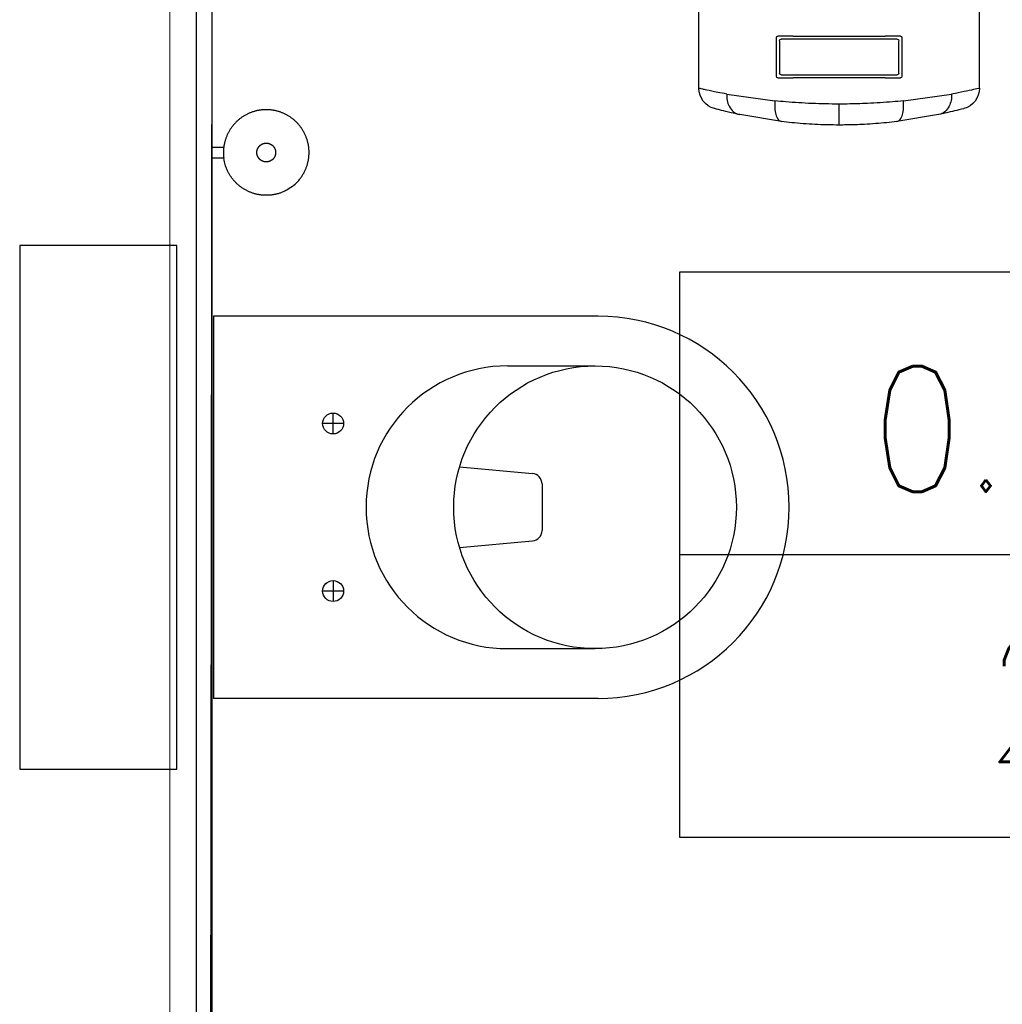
# Model space of a CAD drawing. Header units: centimetres. Extents: x -15121 to 30567, y -60641 to 0.
# Tile 39 of 256: x 2730 to 2824, y -25528 to -25434. Entities that reach past the tile are written whole.
import ezdxf
from ezdxf.enums import TextEntityAlignment as Align

# ---------------------------------------------------------------- set-up
doc = ezdxf.new("R2010")
doc.units = ezdxf.units.CM
doc.header["$LTSCALE"] = 60
for name, color, linetype in [('AIKA podłoga wc pod meble', 8, 'Continuous'), ('AIKA sanitariaty', 7, 'Continuous'), ('AIKA TYNK', 5, 'Continuous'), ('AIKA widokowe', 7, 'Continuous'), ('F-BIL', 1, 'Continuous'), ('F-BIL-OP', 3, 'Continuous'), ('F-BIL-TA', 1, 'Continuous')]:
    doc.layers.add(name, color=color, linetype=linetype)
doc.layers.add('opisy', color=1, linetype='Continuous', lineweight=15)
doc.styles.add('SIMPLEX', font='simplex', dxfattribs={"width": 0.85})

# ---------------------------------------------------------------- blocks, each defined once
blk = doc.blocks.new('toaleta top')
at = {"layer": 'AIKA sanitariaty'}
for p, q in [((-18.25, 39.75), (-18.25, 3)), ((18.25, 39.75), (18.25, 3)), ((-13.5, 31.084), (-13.5, 39.455)), ((13.5, 31.084), (13.5, 39.455)), ((-2.223, 34.393), (2.223, 34.393)), ((-3.851, 26.516), (-3.219, 33.484)), ((3.851, 26.516), (3.219, 33.484)), ((-8, 15.436), (-8, 13.436)), ((8, 15.436), (8, 13.436)), ((-7, 14.436), (-9, 14.436)), ((7, 14.436), (9, 14.436)), ((-18.25, 3), (18.25, 3)), ((25, -0.5), (-25, -0.5)), ((-25, -0.5), (-25, -15.5)), ((25, -15.5), (25, -0.5)), ((-25, -15.5), (25, -15.5))]:
    blk.add_line(p, q, dxfattribs=at)
for centre, radius in [((0, 39.455), 13.5), ((-8, 14.436), 1), ((8, 14.436), 1)]:
    blk.add_circle(centre, radius, dxfattribs=at)
for centre, radius, start, end in [((0, 39.75), 18.25, 0, 180), ((-2.223, 33.393), 1, 90, 174.82203), ((2.223, 33.393), 1, 5.17797, 90), ((0, 31.084), 13.5, 180, 0)]:
    blk.add_arc(centre, radius, start, end, dxfattribs=at)
blk = doc.blocks.new('sl dozownik papieru rzut')
at = {"layer": 'AIKA sanitariaty'}
for p, q in [((13.4, 0), (-13.4, 0)), ((-13.4, -1.95), (-13.4, 0)), ((13.4, -1.95), (13.4, 0)), ((13.4, -1.95), (-13.4, -1.95)), ((-13.4, -2.05), (13.4, -2.05)), ((-13.4, -9.494), (-13.4, -2.05)), ((-13.35, -2), (13.35, -2)), ((13.4, -9.494), (13.4, -2.05)), ((-6, -4.65), (-6, -8.35)), ((-5.85, -4.5), (-4.391, -4.5)), ((4.391, -4.5), (-4.391, -4.5)), ((4.391, -4.5), (5.85, -4.5)), ((6, -8.35), (6, -4.65)), ((-5.7, -8.05), (-5.7, -4.95)), ((-5.55, -4.8), (5.583, -4.8)), ((5.7, -4.95), (5.7, -8.05)), ((5.554, -8.2), (-5.553, -8.2)), ((-4.391, -8.5), (-5.85, -8.5)), ((-4.391, -8.5), (4.391, -8.5)), ((5.85, -8.5), (4.391, -8.5)), ((-6.132, -10.689), (-10.73, -10.04)), ((10.73, -10.04), (6.132, -10.689)), ((0, -13), (0, -11)), ((-9.5, -12.006), (-5.509, -12.668)), ((5.509, -12.668), (9.5, -12.006))]:
    blk.add_line(p, q, dxfattribs=at)
for centre, radius, start, end in [((-13.35, -1.95), 0.05, 180, 270), ((-13.35, -2.05), 0.05, 90, 180), ((13.35, -1.95), 0.05, 270, 0), ((13.35, -2.05), 0.05, 0, 90), ((-5.85, -4.65), 0.15, 90, 180), ((5.85, -4.65), 0.15, 0, 90), ((-5.55, -4.95), 0.15, 90, 180), ((5.55, -4.95), 0.15, 0, 90), ((-5.85, -8.35), 0.15, 180, 270), ((-5.55, -8.05), 0.15, 180, 270), ((5.55, -8.05), 0.15, 270, 0), ((5.85, -8.35), 0.15, 270, 0), ((-11.4, -9.494), 2, 180, 254.94535), ((11.4, -9.494), 2, 285.05465, 0)]:
    blk.add_arc(centre, radius, start, end, dxfattribs=at)
for points, knots in [([(-13.4, -9.494), (-13.4, -9.494), (-13.315, -9.513), (-12.98, -9.588), (-12.729, -9.644), (-12.118, -9.773), (-11.776, -9.843), (-11.178, -9.958), (-10.961, -9.998), (-10.73, -10.04)], [719.365815, 719.365815, 719.365815, 719.365815, 741.542046, 741.542046, 763.718271, 763.718271, 782.93566, 782.93566, 792.832229, 792.832229, 792.832229, 792.832229]), ([(-10.73, -10.04), (-10.73, -10.04), (-10.73, -10.041), (-10.731, -10.048), (-10.731, -10.054), (-10.732, -10.067), (-10.732, -10.073), (-10.733, -10.093), (-10.734, -10.106), (-10.735, -10.144), (-10.736, -10.17), (-10.736, -10.248), (-10.735, -10.299), (-10.726, -10.452), (-10.713, -10.553), (-10.656, -10.849), (-10.593, -11.035), (-10.399, -11.413), (-10.257, -11.591), (-9.921, -11.864), (-9.731, -11.957), (-9.528, -12)], [-0.008999, -0.008999, -0.008999, -0.008999, 0, 0, 0.195131, 0.195131, 0.390205, 0.390205, 0.780355, 0.780355, 1.560665, 1.560665, 3.121408, 3.121408, 6.243965, 6.243965, 12.498055, 12.498055, 20.307105, 20.307105, 28.11533, 28.11533, 28.11533, 28.11533]), ([(10.73, -10.04), (10.73, -10.04), (10.73, -10.041), (10.744, -10.248), (10.732, -10.454), (10.656, -10.849), (10.593, -11.035), (10.399, -11.413), (10.257, -11.591), (9.921, -11.865), (9.731, -11.957), (9.528, -12)], [-0.008936, -0.008936, -0.008936, -0.008936, 0, 0, 6.258249, 6.258249, 12.51788, 12.51788, 20.330205, 20.330205, 28.1424, 28.1424, 28.1424, 28.1424]), ([(10.73, -10.04), (11.04, -9.984), (11.326, -9.93), (12.013, -9.795), (12.371, -9.72), (12.797, -9.628), (12.922, -9.601), (13.13, -9.555), (13.212, -9.536), (13.357, -9.503), (13.4, -9.494), (13.4, -9.494)], [645.89816, 645.89816, 645.89816, 645.89816, 659.198751, 659.198751, 681.041661, 681.041661, 692.345192, 692.345192, 703.648717, 703.648717, 719.365815, 719.365815, 719.365815, 719.365815]), ([(-5.509, -12.668), (-5.626, -12.648), (-5.734, -12.579), (-5.921, -12.348), (-5.998, -12.188), (-6.106, -11.814), (-6.139, -11.608), (-6.166, -11.163), (-6.159, -10.927), (-6.132, -10.689), (-6.132, -10.689), (-6.132, -10.689)], [0, 0, 0, 0, 7.811334, 7.811334, 15.623566, 15.623566, 22.812435, 22.812435, 29.999926, 29.999926, 30.008028, 30.008028, 30.008028, 30.008028]), ([(-6.132, -10.689), (-5.792, -10.723), (-5.445, -10.756), (-4.323, -10.851), (-3.525, -10.903), (-2.069, -10.968), (-1.42, -10.987), (-0.511, -10.998), (-0.256, -11), (0, -11)], [665.068332, 665.068332, 665.068332, 665.068332, 674.873359, 674.873359, 696.15174, 696.15174, 712.840829, 712.840829, 719.36757, 719.36757, 719.36757, 719.36757]), ([(0, -11), (0.436, -11), (0.872, -10.995), (1.739, -10.977), (2.17, -10.963), (3.025, -10.926), (3.447, -10.903), (4.28, -10.85), (4.69, -10.82), (5.445, -10.756), (5.792, -10.723), (6.132, -10.689)], [719.36757, 719.36757, 719.36757, 719.36757, 730.491124, 730.491124, 741.614678, 741.614678, 752.738229, 752.738229, 763.861781, 763.861781, 773.666807, 773.666807, 773.666807, 773.666807]), ([(6.132, -10.689), (6.132, -10.689), (6.132, -10.689), (6.133, -10.697), (6.134, -10.704), (6.135, -10.719), (6.136, -10.727), (6.139, -10.749), (6.14, -10.764), (6.144, -10.808), (6.146, -10.838), (6.153, -10.926), (6.156, -10.985), (6.161, -11.16), (6.159, -11.275), (6.139, -11.608), (6.106, -11.814), (5.998, -12.188), (5.921, -12.348), (5.734, -12.579), (5.626, -12.648), (5.509, -12.668)], [-0.008087, -0.008087, -0.008087, -0.008087, 0, 0, 0.223897, 0.223897, 0.447699, 0.447699, 0.895311, 0.895311, 1.790581, 1.790581, 3.581414, 3.581414, 7.165142, 7.165142, 14.347918, 14.347918, 22.153528, 22.153528, 29.958241, 29.958241, 29.958241, 29.958241]), ([(-11.919, -11.425), (-11.919, -11.425), (-11.844, -11.445), (-11.546, -11.524), (-11.323, -11.582), (-10.779, -11.717), (-10.475, -11.79), (-9.938, -11.911), (-9.739, -11.955), (-9.528, -12)], [719.365815, 719.365815, 719.365815, 719.365815, 741.542046, 741.542046, 763.718271, 763.718271, 782.93566, 782.93566, 793.101387, 793.101387, 793.101387, 793.101387]), ([(-9.528, -12), (-9.526, -12), (-9.524, -12.001), (-9.517, -12.002), (-9.513, -12.003), (-9.506, -12.005), (-9.504, -12.005), (-9.501, -12.006), (-9.5, -12.006), (-9.5, -12.006)], [125.169211, 125.169211, 125.169211, 125.169211, 125.262842, 125.262842, 125.558179, 125.558179, 125.889339, 125.889339, 126.290447, 126.290447, 126.290447, 126.290447]), ([(9.5, -12.006), (9.5, -12.006), (9.501, -12.006), (9.509, -12.004), (9.513, -12.003), (9.522, -12.001), (9.525, -12.001), (9.528, -12)], [0, 0, 0, 0, 0.4713843, 0.4713843, 0.7522977, 0.7522977, 0.8768388, 0.8768388, 0.8768388, 0.8768388]), ([(9.528, -12), (9.81, -11.94), (10.07, -11.882), (10.686, -11.74), (11.004, -11.662), (11.383, -11.566), (11.494, -11.537), (11.679, -11.489), (11.752, -11.47), (11.882, -11.435), (11.919, -11.425), (11.919, -11.425)], [645.629, 645.629, 645.629, 645.629, 659.198751, 659.198751, 681.041661, 681.041661, 692.345192, 692.345192, 703.648717, 703.648717, 719.365815, 719.365815, 719.365815, 719.365815]), ([(-5.509, -12.668), (-5.508, -12.668), (-5.507, -12.668), (-5.502, -12.669), (-5.5, -12.669), (-5.5, -12.669)], [25.154736, 25.154736, 25.154736, 25.154736, 25.2068571, 25.2068571, 25.5412471, 25.5412471, 25.5412471, 25.5412471]), ([(-5.5, -12.669), (-5.183, -12.707), (-4.859, -12.743), (-3.846, -12.844), (-3.135, -12.899), (-1.841, -12.967), (-1.263, -12.986), (-0.455, -12.998), (-0.227, -13), (0, -13)], [664.576978, 664.576978, 664.576978, 664.576978, 674.873359, 674.873359, 696.15174, 696.15174, 712.840829, 712.840829, 719.36757, 719.36757, 719.36757, 719.36757]), ([(0, -13), (0.388, -13), (0.775, -12.995), (1.547, -12.976), (1.931, -12.961), (2.69, -12.923), (3.066, -12.899), (3.807, -12.843), (4.172, -12.811), (4.859, -12.743), (5.183, -12.707), (5.5, -12.669)], [719.36757, 719.36757, 719.36757, 719.36757, 730.491124, 730.491124, 741.614678, 741.614678, 752.738229, 752.738229, 763.861781, 763.861781, 774.158161, 774.158161, 774.158161, 774.158161]), ([(5.5, -12.669), (5.5, -12.669), (5.502, -12.669), (5.507, -12.668), (5.508, -12.668), (5.509, -12.668)], [0, 0, 0, 0, 0.3582778, 0.3582778, 0.4217256, 0.4217256, 0.4217256, 0.4217256])]:
    blk.add_open_spline(points, degree=3, knots=knots, dxfattribs=at)
blk = doc.blocks.new('sl szczotka rzut')
at = {"layer": 'AIKA sanitariaty', "transparency": 33554610}
for p, q in [((22238.014, -28535.254), (22238.014, -28534.117)), ((22239.014, -28535.254), (22239.014, -28534.117)), ((22239.014, -28535.254), (22238.014, -28535.254))]:
    blk.add_line(p, q, dxfattribs=at)
for points in [[(22235.261, -28527.558), (22235.387, -28527.417), (22235.5, -28527.295), (22235.602, -28527.19), (22235.693, -28527.099), (22235.777, -28527.021), (22235.853, -28526.953), (22235.924, -28526.894), (22235.992, -28526.84), (22236.056, -28526.79), (22236.119, -28526.743), (22236.179, -28526.699), (22236.239, -28526.658), (22236.297, -28526.619), (22236.355, -28526.582), (22236.412, -28526.547), (22236.47, -28526.513), (22236.528, -28526.48), (22236.587, -28526.448), (22236.646, -28526.417), (22236.706, -28526.387), (22236.766, -28526.358), (22236.827, -28526.33), (22236.888, -28526.303), (22236.95, -28526.277), (22237.012, -28526.251), (22237.074, -28526.227), (22237.137, -28526.204), (22237.2, -28526.182), (22237.263, -28526.161), (22237.327, -28526.141), (22237.392, -28526.122), (22237.456, -28526.105), (22237.521, -28526.088), (22237.586, -28526.072), (22237.651, -28526.057), (22237.717, -28526.044), (22237.782, -28526.031), (22237.848, -28526.02), (22237.914, -28526.01), (22237.981, -28526), (22238.047, -28525.992), (22238.113, -28525.985), (22238.18, -28525.979), (22238.247, -28525.974), (22238.314, -28525.97), (22238.38, -28525.967), (22238.447, -28525.966), (22238.514, -28525.965), (22238.581, -28525.966), (22238.648, -28525.967), (22238.715, -28525.97), (22238.782, -28525.974), (22238.848, -28525.979), (22238.915, -28525.985), (22238.981, -28525.992), (22239.048, -28526), (22239.114, -28526.01), (22239.18, -28526.02), (22239.246, -28526.031), (22239.312, -28526.044), (22239.377, -28526.057), (22239.443, -28526.072), (22239.508, -28526.088), (22239.572, -28526.105), (22239.637, -28526.122), (22239.701, -28526.141), (22239.765, -28526.161), (22239.828, -28526.182), (22239.892, -28526.204), (22239.954, -28526.227), (22240.017, -28526.251), (22240.079, -28526.277), (22240.14, -28526.303), (22240.202, -28526.33), (22240.262, -28526.358), (22240.322, -28526.387), (22240.382, -28526.417), (22240.441, -28526.448), (22240.5, -28526.48), (22240.558, -28526.513), (22240.616, -28526.547), (22240.673, -28526.582), (22240.73, -28526.618), (22240.786, -28526.654), (22240.841, -28526.692), (22240.896, -28526.73), (22240.95, -28526.77), (22241.003, -28526.81), (22241.056, -28526.851), (22241.108, -28526.893), (22241.159, -28526.936), (22241.21, -28526.98), (22241.26, -28527.024), (22241.309, -28527.07), (22241.357, -28527.116), (22241.405, -28527.163), (22241.452, -28527.21), (22241.498, -28527.259), (22241.544, -28527.308), (22241.588, -28527.358), (22241.632, -28527.409), (22241.675, -28527.46), (22241.717, -28527.512), (22241.758, -28527.565), (22241.798, -28527.618), (22241.838, -28527.672), (22241.876, -28527.727), (22241.914, -28527.782), (22241.95, -28527.838), (22241.986, -28527.895), (22242.021, -28527.952), (22242.055, -28528.01), (22242.088, -28528.068), (22242.12, -28528.126), (22242.151, -28528.186), (22242.181, -28528.245), (22242.21, -28528.306), (22242.238, -28528.366), (22242.265, -28528.428), (22242.291, -28528.489), (22242.317, -28528.551), (22242.341, -28528.614), (22242.364, -28528.676), (22242.386, -28528.74), (22242.407, -28528.803), (22242.427, -28528.867), (22242.446, -28528.931), (22242.463, -28528.996), (22242.48, -28529.06), (22242.496, -28529.125), (22242.511, -28529.191), (22242.524, -28529.256), (22242.537, -28529.322), (22242.548, -28529.388), (22242.558, -28529.454), (22242.568, -28529.52), (22242.576, -28529.587), (22242.583, -28529.653), (22242.589, -28529.72), (22242.594, -28529.786), (22242.598, -28529.853), (22242.6, -28529.92), (22242.602, -28529.987), (22242.603, -28530.054), (22242.602, -28530.121), (22242.6, -28530.188), (22242.598, -28530.254), (22242.594, -28530.321), (22242.589, -28530.388), (22242.583, -28530.455), (22242.576, -28530.521), (22242.568, -28530.587), (22242.558, -28530.654), (22242.548, -28530.72), (22242.537, -28530.786), (22242.524, -28530.851), (22242.511, -28530.917), (22242.496, -28530.982), (22242.48, -28531.047), (22242.463, -28531.112), (22242.446, -28531.176), (22242.427, -28531.241), (22242.407, -28531.304), (22242.386, -28531.368), (22242.364, -28531.431), (22242.341, -28531.494), (22242.317, -28531.556), (22242.291, -28531.618), (22242.265, -28531.68), (22242.238, -28531.741), (22242.21, -28531.802), (22242.181, -28531.862), (22242.151, -28531.922), (22242.12, -28531.981), (22242.088, -28532.04), (22242.055, -28532.098), (22242.021, -28532.156), (22241.986, -28532.213), (22241.95, -28532.269), (22241.914, -28532.325), (22241.876, -28532.381), (22241.838, -28532.435), (22241.798, -28532.489), (22241.758, -28532.543), (22241.717, -28532.595), (22241.675, -28532.648), (22241.632, -28532.699), (22241.588, -28532.75), (22241.544, -28532.799), (22241.498, -28532.849), (22241.452, -28532.897), (22241.405, -28532.945), (22241.357, -28532.992), (22241.309, -28533.038), (22241.26, -28533.083), (22241.21, -28533.128), (22241.159, -28533.171), (22241.108, -28533.214), (22241.056, -28533.256), (22241.003, -28533.297), (22240.95, -28533.338), (22240.896, -28533.377), (22240.841, -28533.416), (22240.786, -28533.453), (22240.73, -28533.49), (22240.673, -28533.526), (22240.616, -28533.561), (22240.558, -28533.595), (22240.5, -28533.628), (22240.441, -28533.66), (22240.382, -28533.691), (22240.322, -28533.721), (22240.262, -28533.75), (22240.202, -28533.778), (22240.14, -28533.805), (22240.079, -28533.831), (22240.017, -28533.856), (22239.954, -28533.88), (22239.892, -28533.903), (22239.828, -28533.925), (22239.765, -28533.946), (22239.701, -28533.966), (22239.637, -28533.985), (22239.572, -28534.003), (22239.508, -28534.02), (22239.444, -28534.035), (22239.382, -28534.05), (22239.322, -28534.063), (22239.266, -28534.075), (22239.215, -28534.085), (22239.17, -28534.094), (22239.131, -28534.101), (22239.1, -28534.107), (22239.074, -28534.111), (22239.052, -28534.114), (22239.032, -28534.117), (22239.013, -28534.119), (22238.992, -28534.12), (22238.967, -28534.122), (22238.937, -28534.124), (22238.9, -28534.126), (22238.856, -28534.129), (22238.806, -28534.132), (22238.749, -28534.135), (22238.687, -28534.137), (22238.62, -28534.139), (22238.549, -28534.139), (22238.472, -28534.139), (22238.393, -28534.137), (22238.312, -28534.134), (22238.234, -28534.131), (22238.161, -28534.127), (22238.096, -28534.124), (22238.042, -28534.121), (22238.002, -28534.119), (22237.979, -28534.119)], [(22235.261, -28527.558), (22235.158, -28527.716), (22235.069, -28527.856), (22234.994, -28527.982), (22234.93, -28528.094), (22234.876, -28528.195), (22234.831, -28528.286), (22234.791, -28528.37), (22234.757, -28528.449), (22234.725, -28528.524), (22234.696, -28528.597), (22234.669, -28528.667), (22234.645, -28528.735), (22234.623, -28528.801), (22234.602, -28528.866), (22234.583, -28528.931), (22234.565, -28528.996), (22234.548, -28529.06), (22234.532, -28529.125), (22234.518, -28529.191), (22234.504, -28529.256), (22234.492, -28529.322), (22234.48, -28529.388), (22234.47, -28529.454), (22234.461, -28529.52), (22234.452, -28529.587), (22234.445, -28529.653), (22234.439, -28529.72), (22234.434, -28529.786), (22234.431, -28529.853), (22234.428, -28529.92), (22234.426, -28529.987), (22234.426, -28530.054), (22234.426, -28530.121), (22234.428, -28530.188), (22234.431, -28530.254), (22234.434, -28530.321), (22234.439, -28530.388), (22234.445, -28530.455), (22234.452, -28530.521), (22234.461, -28530.587), (22234.47, -28530.654), (22234.48, -28530.72), (22234.492, -28530.786), (22234.504, -28530.851), (22234.518, -28530.917), (22234.532, -28530.982), (22234.548, -28531.047), (22234.565, -28531.112), (22234.583, -28531.176), (22234.602, -28531.241), (22234.622, -28531.304), (22234.643, -28531.368), (22234.665, -28531.431), (22234.688, -28531.494), (22234.712, -28531.556), (22234.737, -28531.618), (22234.763, -28531.68), (22234.79, -28531.741), (22234.818, -28531.802), (22234.847, -28531.862), (22234.877, -28531.922), (22234.908, -28531.981), (22234.94, -28532.04), (22234.973, -28532.098), (22235.007, -28532.156), (22235.042, -28532.213), (22235.078, -28532.269), (22235.115, -28532.325), (22235.152, -28532.381), (22235.191, -28532.435), (22235.23, -28532.489), (22235.271, -28532.543), (22235.312, -28532.595), (22235.354, -28532.648), (22235.397, -28532.699), (22235.44, -28532.75), (22235.485, -28532.799), (22235.53, -28532.849), (22235.576, -28532.897), (22235.623, -28532.945), (22235.671, -28532.992), (22235.719, -28533.038), (22235.768, -28533.083), (22235.818, -28533.128), (22235.869, -28533.171), (22235.92, -28533.214), (22235.972, -28533.256), (22236.025, -28533.297), (22236.079, -28533.338), (22236.133, -28533.377), (22236.187, -28533.416), (22236.243, -28533.453), (22236.299, -28533.49), (22236.355, -28533.526), (22236.412, -28533.561), (22236.47, -28533.595), (22236.528, -28533.628), (22236.588, -28533.66), (22236.648, -28533.691), (22236.711, -28533.722), (22236.776, -28533.753), (22236.845, -28533.784), (22236.916, -28533.815), (22236.992, -28533.845), (22237.072, -28533.877), (22237.16, -28533.908), (22237.257, -28533.941), (22237.366, -28533.974), (22237.49, -28534.008), (22237.632, -28534.044), (22237.794, -28534.081), (22237.979, -28534.119)]]:
    blk.add_lwpolyline(points, dxfattribs=at)
blk.add_lwpolyline([(22239.382, -28530.286), (22239.385, -28530.272), (22239.389, -28530.258), (22239.392, -28530.243), (22239.395, -28530.229), (22239.398, -28530.215), (22239.4, -28530.2), (22239.403, -28530.186), (22239.405, -28530.171), (22239.406, -28530.156), (22239.408, -28530.142), (22239.409, -28530.127), (22239.41, -28530.113), (22239.411, -28530.098), (22239.412, -28530.083), (22239.412, -28530.068), (22239.412, -28530.054), (22239.412, -28530.039), (22239.412, -28530.024), (22239.411, -28530.01), (22239.41, -28529.995), (22239.409, -28529.98), (22239.408, -28529.966), (22239.406, -28529.951), (22239.405, -28529.937), (22239.403, -28529.922), (22239.4, -28529.908), (22239.398, -28529.893), (22239.395, -28529.879), (22239.392, -28529.864), (22239.389, -28529.85), (22239.385, -28529.836), (22239.382, -28529.821), (22239.378, -28529.807), (22239.374, -28529.793), (22239.369, -28529.779), (22239.365, -28529.765), (22239.36, -28529.751), (22239.355, -28529.737), (22239.349, -28529.724), (22239.344, -28529.71), (22239.338, -28529.697), (22239.332, -28529.683), (22239.326, -28529.67), (22239.32, -28529.657), (22239.313, -28529.643), (22239.306, -28529.63), (22239.299, -28529.618), (22239.292, -28529.605), (22239.284, -28529.592), (22239.277, -28529.58), (22239.269, -28529.567), (22239.261, -28529.555), (22239.253, -28529.543), (22239.244, -28529.531), (22239.236, -28529.519), (22239.227, -28529.507), (22239.218, -28529.496), (22239.208, -28529.484), (22239.199, -28529.473), (22239.189, -28529.462), (22239.18, -28529.451), (22239.17, -28529.44), (22239.16, -28529.429), (22239.149, -28529.419), (22239.139, -28529.408), (22239.128, -28529.398), (22239.117, -28529.388), (22239.106, -28529.379), (22239.095, -28529.369), (22239.084, -28529.36), (22239.072, -28529.35), (22239.061, -28529.341), (22239.049, -28529.332), (22239.037, -28529.324), (22239.025, -28529.315), (22239.013, -28529.307), (22239.001, -28529.299), (22238.988, -28529.291), (22238.976, -28529.283), (22238.963, -28529.276), (22238.95, -28529.269), (22238.938, -28529.262), (22238.924, -28529.255), (22238.911, -28529.248), (22238.898, -28529.242), (22238.885, -28529.236), (22238.871, -28529.23), (22238.858, -28529.224), (22238.844, -28529.219), (22238.831, -28529.213), (22238.817, -28529.208), (22238.803, -28529.203), (22238.789, -28529.199), (22238.775, -28529.194), (22238.761, -28529.19), (22238.747, -28529.186), (22238.732, -28529.183), (22238.718, -28529.179), (22238.704, -28529.176), (22238.689, -28529.173), (22238.675, -28529.17), (22238.66, -28529.168), (22238.646, -28529.165), (22238.631, -28529.163), (22238.617, -28529.162), (22238.602, -28529.16), (22238.588, -28529.159), (22238.573, -28529.158), (22238.558, -28529.157), (22238.544, -28529.156), (22238.529, -28529.156), (22238.514, -28529.156), (22238.499, -28529.156), (22238.485, -28529.156), (22238.47, -28529.157), (22238.455, -28529.158), (22238.441, -28529.159), (22238.426, -28529.16), (22238.412, -28529.162), (22238.397, -28529.163), (22238.382, -28529.165), (22238.368, -28529.168), (22238.353, -28529.17), (22238.339, -28529.173), (22238.325, -28529.176), (22238.31, -28529.179), (22238.296, -28529.183), (22238.282, -28529.186), (22238.268, -28529.19), (22238.253, -28529.194), (22238.239, -28529.199), (22238.225, -28529.203), (22238.212, -28529.208), (22238.198, -28529.213), (22238.184, -28529.219), (22238.17, -28529.224), (22238.157, -28529.23), (22238.144, -28529.236), (22238.13, -28529.242), (22238.117, -28529.248), (22238.104, -28529.255), (22238.091, -28529.262), (22238.078, -28529.269), (22238.065, -28529.276), (22238.052, -28529.283), (22238.04, -28529.291), (22238.028, -28529.299), (22238.015, -28529.307), (22238.003, -28529.315), (22237.991, -28529.324), (22237.979, -28529.332), (22237.967, -28529.341), (22237.956, -28529.35), (22237.944, -28529.36), (22237.933, -28529.369), (22237.922, -28529.379), (22237.911, -28529.388), (22237.9, -28529.398), (22237.89, -28529.408), (22237.879, -28529.419), (22237.869, -28529.429), (22237.859, -28529.44), (22237.849, -28529.451), (22237.839, -28529.462), (22237.829, -28529.473), (22237.82, -28529.484), (22237.811, -28529.496), (22237.802, -28529.507), (22237.793, -28529.519), (22237.784, -28529.531), (22237.776, -28529.543), (22237.767, -28529.555), (22237.759, -28529.567), (22237.752, -28529.58), (22237.744, -28529.592), (22237.736, -28529.605), (22237.729, -28529.618), (22237.722, -28529.63), (22237.715, -28529.643), (22237.709, -28529.657), (22237.702, -28529.67), (22237.696, -28529.683), (22237.69, -28529.697), (22237.684, -28529.71), (22237.679, -28529.724), (22237.674, -28529.737), (22237.669, -28529.751), (22237.664, -28529.765), (22237.659, -28529.779), (22237.655, -28529.793), (22237.651, -28529.807), (22237.647, -28529.821), (22237.643, -28529.836), (22237.64, -28529.85), (22237.636, -28529.864), (22237.633, -28529.879), (22237.631, -28529.893), (22237.628, -28529.908), (22237.626, -28529.922), (22237.624, -28529.937), (22237.622, -28529.951), (22237.62, -28529.966), (22237.619, -28529.98), (22237.618, -28529.995), (22237.617, -28530.01), (22237.617, -28530.024), (22237.616, -28530.039), (22237.616, -28530.054), (22237.616, -28530.068), (22237.617, -28530.083), (22237.617, -28530.098), (22237.618, -28530.113), (22237.619, -28530.127), (22237.62, -28530.142), (22237.622, -28530.156), (22237.624, -28530.171), (22237.626, -28530.186), (22237.628, -28530.2), (22237.631, -28530.215), (22237.633, -28530.229), (22237.636, -28530.243), (22237.64, -28530.258), (22237.643, -28530.272), (22237.647, -28530.286), (22237.651, -28530.3), (22237.655, -28530.314), (22237.659, -28530.329), (22237.664, -28530.342), (22237.669, -28530.356), (22237.674, -28530.37), (22237.679, -28530.384), (22237.684, -28530.397), (22237.69, -28530.411), (22237.696, -28530.424), (22237.702, -28530.438), (22237.709, -28530.451), (22237.715, -28530.464), (22237.722, -28530.477), (22237.729, -28530.49), (22237.736, -28530.503), (22237.744, -28530.516), (22237.752, -28530.528), (22237.759, -28530.54), (22237.767, -28530.553), (22237.776, -28530.565), (22237.784, -28530.577), (22237.793, -28530.589), (22237.802, -28530.601), (22237.811, -28530.612), (22237.82, -28530.624), (22237.829, -28530.635), (22237.839, -28530.646), (22237.849, -28530.657), (22237.859, -28530.668), (22237.869, -28530.678), (22237.879, -28530.689), (22237.89, -28530.699), (22237.9, -28530.709), (22237.911, -28530.719), (22237.922, -28530.729), (22237.933, -28530.739), (22237.944, -28530.748), (22237.956, -28530.757), (22237.967, -28530.766), (22237.979, -28530.775), (22237.991, -28530.784), (22238.003, -28530.792), (22238.015, -28530.801), (22238.028, -28530.809), (22238.04, -28530.816), (22238.052, -28530.824), (22238.065, -28530.832), (22238.078, -28530.839), (22238.091, -28530.846), (22238.104, -28530.853), (22238.117, -28530.859), (22238.13, -28530.866), (22238.144, -28530.872), (22238.157, -28530.878), (22238.17, -28530.884), (22238.184, -28530.889), (22238.198, -28530.894), (22238.212, -28530.899), (22238.225, -28530.904), (22238.239, -28530.909), (22238.253, -28530.913), (22238.268, -28530.917), (22238.282, -28530.921), (22238.296, -28530.925), (22238.31, -28530.928), (22238.325, -28530.932), (22238.339, -28530.935), (22238.353, -28530.937), (22238.368, -28530.94), (22238.382, -28530.942), (22238.397, -28530.944), (22238.412, -28530.946), (22238.426, -28530.948), (22238.441, -28530.949), (22238.455, -28530.95), (22238.47, -28530.951), (22238.485, -28530.951), (22238.499, -28530.952), (22238.514, -28530.952), (22238.529, -28530.952), (22238.544, -28530.951), (22238.558, -28530.951), (22238.573, -28530.95), (22238.588, -28530.949), (22238.602, -28530.948), (22238.617, -28530.946), (22238.631, -28530.944), (22238.646, -28530.942), (22238.66, -28530.94), (22238.675, -28530.937), (22238.689, -28530.935), (22238.704, -28530.932), (22238.718, -28530.928), (22238.732, -28530.925), (22238.747, -28530.921), (22238.761, -28530.917), (22238.775, -28530.913), (22238.789, -28530.909), (22238.803, -28530.904), (22238.817, -28530.899), (22238.831, -28530.894), (22238.844, -28530.889), (22238.858, -28530.884), (22238.871, -28530.878), (22238.885, -28530.872), (22238.898, -28530.866), (22238.911, -28530.859), (22238.924, -28530.853), (22238.938, -28530.846), (22238.95, -28530.839), (22238.963, -28530.832), (22238.976, -28530.824), (22238.988, -28530.816), (22239.001, -28530.809), (22239.013, -28530.801), (22239.025, -28530.792), (22239.037, -28530.784), (22239.049, -28530.775), (22239.061, -28530.766), (22239.072, -28530.757), (22239.084, -28530.748), (22239.095, -28530.739), (22239.106, -28530.729), (22239.117, -28530.719), (22239.128, -28530.709), (22239.139, -28530.699), (22239.149, -28530.689), (22239.16, -28530.678), (22239.17, -28530.668), (22239.18, -28530.657), (22239.189, -28530.646), (22239.199, -28530.635), (22239.208, -28530.624), (22239.218, -28530.612), (22239.227, -28530.601), (22239.236, -28530.589), (22239.244, -28530.577), (22239.253, -28530.565), (22239.261, -28530.553), (22239.269, -28530.54), (22239.277, -28530.528), (22239.284, -28530.516), (22239.292, -28530.503), (22239.299, -28530.49), (22239.306, -28530.477), (22239.313, -28530.464), (22239.32, -28530.451), (22239.326, -28530.438), (22239.332, -28530.424), (22239.338, -28530.411), (22239.344, -28530.397), (22239.349, -28530.384), (22239.355, -28530.37), (22239.36, -28530.356), (22239.365, -28530.342), (22239.369, -28530.329), (22239.374, -28530.314), (22239.378, -28530.3)], close=True, dxfattribs=at)
blk = doc.blocks.new('DYBY-BL5')
at = {"layer": 'F-BIL-TA', "color": 1}
blk.add_line((0, 45), (110, 45), dxfattribs=at)
blk.add_lwpolyline([(0, 0), (0, 90), (110, 90), (110, 0)], close=True, dxfattribs=at)
at = {"layer": 'F-BIL-OP', "style": 'SIMPLEX', "width": 0.85}
blk.add_attdef('NR', text='', height=20, dxfattribs=at).set_placement((56, 55), align=Align.CENTER)
at = {"layer": 'F-BIL-OP', "color": 2, "style": 'SIMPLEX', "width": 0.85, "flags": 1}
for tag, p in [('NAZWA', (119, 55)), ('POSADZKA', (119, 12)), ('GRUPA', (119, -27)), ('RODZAJ', (119, -72))]:
    blk.add_attdef(tag, p, '', height=19, dxfattribs=at)
at = {"layer": 'F-BIL-OP', "color": 2, "style": 'SIMPLEX', "width": 0.85}
blk.add_attdef('POW.', text='', height=20, dxfattribs=at).set_placement((56, 12), align=Align.CENTER)
at = {"layer": 'F-BIL-OP', "color": 2, "style": 'SIMPLEX', "width": 0.85, "flags": 1}
blk.add_attdef('POWH.', text='', height=20, dxfattribs=at).set_placement((56, -27), align=Align.CENTER)

msp = doc.modelspace()

# ---------------------------------------------------------------- linework, layer by layer
at = {"layer": 'AIKA podłoga wc pod meble'}
msp.add_lwpolyline([(2748.1346, -25430.6944), (2748.1346, -25585.5445), (2867.6412, -25585.5445), (2867.6412, -25528.1944), (2884.6412, -25528.1944), (2884.6412, -25567.6963), (2906.6412, -25567.6963), (2906.6412, -25586.6963), (3031.6412, -25586.6963), (3031.6412, -25239.6963), (2995.6412, -25239.6963), (2995.6412, -25211.6963), (2892.6412, -25211.6963), (2892.6412, -25239.6963), (2884.6412, -25239.6963), (2884.6412, -25429.1944), (2866.6412, -25429.1944), (2866.6412, -25430.6944)], close=True, dxfattribs=at)
at = {"layer": 'AIKA TYNK'}
msp.add_lwpolyline([(2869.1412, -25429.1944), (2746.6365, -25429.1944), (2746.6365, -25587.1944)], dxfattribs=at)
at = {"layer": 'AIKA widokowe', "color": 8}
msp.add_lwpolyline([(2870.6412, -25427.6963), (2746.6412, -25427.6963), (2746.6412, -25585.6963)], dxfattribs=at)
at = {"layer": 'AIKA widokowe'}
msp.add_lwpolyline([(2866.6412, -25430.6944), (2748.1346, -25430.6944), (2747.9378, -25585.5442)], dxfattribs=at)
at = {"layer": 'opisy', "color": 8}
msp.add_line((2744.1412, -25588.7303), (2744.1412, -25427.6963), dxfattribs=at)
at = {"layer": 'opisy'}
msp.add_line((2746.6412, -25588.7303), (2746.6412, -25427.6963), dxfattribs=at)

# ---------------------------------------------------------------- block references
at = {"layer": 'AIKA sanitariaty', "color": 8, "xscale": -1}
msp.add_blockref('sl dozownik papieru rzut', (2808.0643, -25430.6963), dxfattribs=at)
at = {"layer": 'AIKA sanitariaty', "color": 8, "xscale": -1, "rotation": 270}
msp.add_blockref('sl szczotka rzut', (31283.3948, -47684.8355), dxfattribs=at)
at = {"layer": 'AIKA sanitariaty', "color": 8, "rotation": 270}
msp.add_blockref('toaleta top', (2745.2896, -25480.1984), dxfattribs=at)
at = {"layer": 'F-BIL', "xscale": 0.6, "yscale": 0.6, "zscale": 0.6}
msp.add_blockref('DYBY-BL5', (2792.8553, -25511.7221), dxfattribs=at).add_auto_attribs({'NR': '0.27', 'POW.': '2'})

doc.saveas('drawing.dxf')
